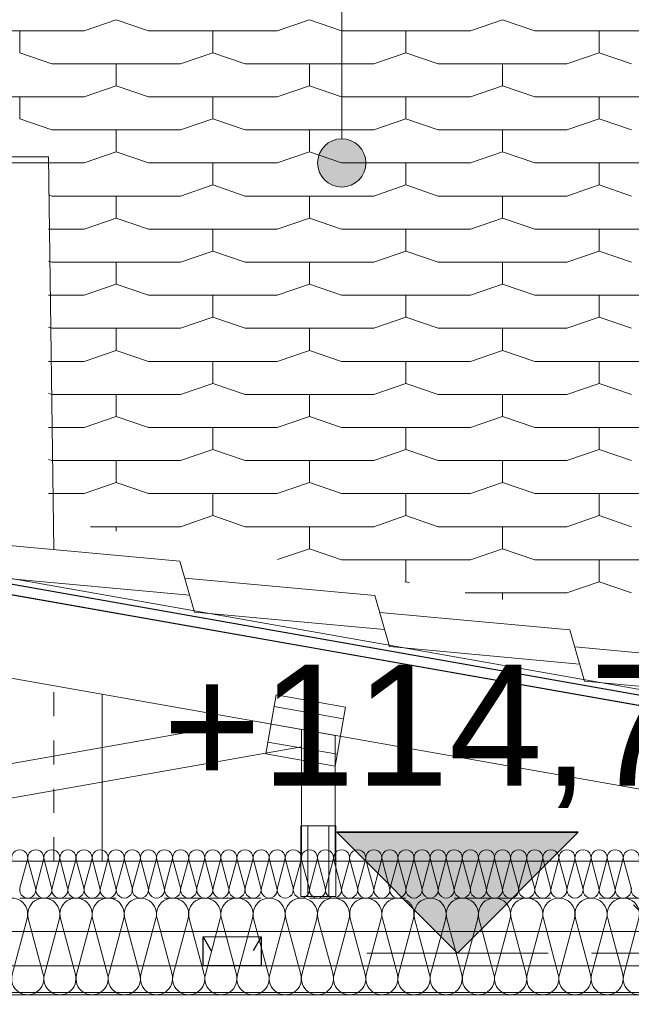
# Model space of a CAD drawing. Header units: centimetres. Extents: x -43488 to -10641, y 2063 to 22960.
# Tile 63 of 72: x -36087 to -35960, y 8683 to 8887. Entities that reach past the tile are written whole.
import ezdxf

# ---------------------------------------------------------------- set-up
doc = ezdxf.new("R2010")
doc.units = ezdxf.units.CM
doc.header["$MEASUREMENT"] = 0
doc.linetypes.add('!przerywana gęsta', pattern=[10, 5, -5])
doc.linetypes.add('Przerywana drobna', pattern=[30, 20, -10])
for name, color, linetype, lineweight, true_color in [('!kratownica_Nr_pióra__6', 7, 'Continuous', 18, 0x3fa3ff), ('!rzut przekrojów_Nr_pióra__6', 7, 'Continuous', 18, 0x3fa3ff), ('!rzut przekrojów_Nr_pióra__8', 7, 'Continuous', 13, 0x42bda7), ('@Dachy_Nr_pióra__8', 7, 'Continuous', 13, 0x42bda7), ('Dachy_Nr_pióra__6', 7, 'Continuous', 18, 0x3fa3ff), ('Meble i wyposażenie_Nr_pióra__94', 7, 'Continuous', 18, 0x9f9f9f), ('Wymiarowanie_Nr_pióra__3', 7, 'Continuous', 35, 0xff6500), ('Wymiarowanie_Nr_pióra__6', 7, 'Continuous', 18, 0x3fa3ff), ('Wymiarowanie_Nr_pióra__8', 7, 'Continuous', 13, 0x42bda7), ('Ściany zewnętrzne_Nr_pióra__4', 7, 'Continuous', 25, 0x31fd59), ('Ściany zewnętrzne_Nr_pióra__5', 7, 'Continuous', 20, 0xfc3c2c), ('Ściany zewnętrzne_Nr_pióra__6', 7, 'Continuous', 18, 0x3fa3ff)]:
    doc.layers.add(name, color=color, linetype=linetype, lineweight=lineweight, true_color=true_color)
doc.layers.add('Wymiarowanie', color=7, linetype='Continuous')
doc.layers.add('Ściany zewnętrzne_Nr_pióra__10', color=1, linetype='Continuous', lineweight=0)
doc.styles.add('STYL_AUTOMATYCZNY_1', font='txt')
doc.linetypes.add('izolacja 1_50', pattern='A,0,[1,Janisz._Ochraniew_DACH i KLIMA_V21.Shx,S=0.31746,R=0,X=0,Y=0],-40,0', length=40)
doc.dimstyles.new('STYL_AUTOMATYCZNY__1', dxfattribs={"dimtxt": 20, "dimasz": 19, "dimexe": 0.18, "dimexo": 0.0625, "dimgap": 0, "dimtad": 1, "dimdec": 0, "dimzin": 0, "dimdsep": 46, "dimtxsty": 'STYL_AUTOMATYCZNY_1', "dimblk": 'ARROWHEAD_6', "dimblk1": 'ARROWHEAD_6', "dimblk2": 'ARROWHEAD_6', "dimcen": 0.09, "dimse1": 1, "dimse2": 1, "dimclrd": 256, "dimclre": 256, "dimclrt": 256, "dimazin": 0, "dimtfac": 1, "dimtdec": 4, "dimtmove": 0, "dimatfit": 3, "dimfxl": 1, "dimtolj": 1, "dimtzin": 0, "dimarcsym": 0})

# ---------------------------------------------------------------- blocks, each defined once
blk = doc.blocks.new('*D18')
at = {"layer": 'Wymiarowanie_Nr_pióra__3', "color": 30, "linetype": 'Continuous', "lineweight": 35, "true_color": 0xff6500}
for p, q in [((-35939.56, 8683.98), (-35959.56, 8703.98)), ((-35959.56, 8628.36), (-35939.56, 8608.36))]:
    blk.add_line(p, q, dxfattribs=at)
at = {"layer": 'Wymiarowanie_Nr_pióra__6', "color": 161, "linetype": 'Continuous', "lineweight": 18, "true_color": 0x3fa3ff}
for p, q in [((-35949.56, 8693.98), (-35949.56, 8708.98)), ((-35930.81, 8693.98), (-35968.31, 8693.98)), ((-35949.56, 8618.36), (-35949.56, 8693.98)), ((-35930.81, 8618.36), (-35968.31, 8618.36))]:
    blk.add_line(p, q, dxfattribs=at)
at = {"layer": 'Wymiarowanie_Nr_pióra__3', "color": 30, "lineweight": 35, "true_color": 0xff6500, "insert": (-35953.56, 8640.99), "char_height": 20, "attachment_point": 7, "rotation": 90, "style": 'STYL_AUTOMATYCZNY_1'}
blk.add_mtext('\\A1;{\\pql;\\fArial|b0|i0|c238|p38;76}', dxfattribs=at)
blk = doc.blocks.new('ARROWHEAD_6')
at = {"color": 0, "linetype": 'Continuous', "lineweight": 0}
for p, q in [((-0.5, -0.5), (0.5, 0.5)), ((0, 0), (-1, 0))]:
    blk.add_line(p, q, dxfattribs=at)

msp = doc.modelspace()

# ---------------------------------------------------------------- hatches: boundary and pattern name
at = {"layer": '!rzut przekrojów_Nr_pióra__8', "linetype": 'Continuous', "lineweight": 13, "true_color": 0x42bda7}
msp.add_hatch(color=135, dxfattribs=at).paths.add_polyline_path([(-36025.01, 8857.45), (-36024.63, 8855.53), (-36023.54, 8853.91), (-36021.92, 8852.83), (-36020.01, 8852.45), (-36018.09, 8852.83), (-36016.47, 8853.91), (-36015.39, 8855.53), (-36015.01, 8857.45), (-36015.39, 8859.36), (-36016.47, 8860.98), (-36018.09, 8862.07), (-36020.01, 8862.45), (-36021.92, 8862.07), (-36023.54, 8860.98), (-36024.63, 8859.36)])
at = {"layer": 'Wymiarowanie_Nr_pióra__3', "linetype": 'Continuous', "lineweight": 35, "true_color": 0xff6500}
msp.add_hatch(color=30, dxfattribs=at).paths.add_polyline_path([(-35996.04, 8693.98), (-35971.04, 8718.98), (-36021.04, 8718.98)])

# ---------------------------------------------------------------- linework, layer by layer
at = {"layer": '!kratownica_Nr_pióra__6', "color": 161, "linetype": 'Continuous', "lineweight": 18, "true_color": 0x3fa3ff}
for p, q in [((-36033.57, 8747.41), (-36035.72, 8735.21)), ((-36019.2, 8744.88), (-36033.57, 8747.41)), ((-36019.63, 8742.44), (-36034, 8744.97)), ((-36021.35, 8732.67), (-36019.2, 8744.88)), ((-36035.29, 8737.65), (-36020.92, 8735.11)), ((-36035.72, 8735.21), (-36021.35, 8732.67)), ((-36021.25, 8720.28), (-36028.45, 8720.28)), ((-36028.45, 8720.28), (-36028.45, 8705.68)), ((-36027.01, 8720.28), (-36027.01, 8705.68)), ((-36022.69, 8705.68), (-36022.69, 8720.28)), ((-36021.25, 8705.68), (-36021.25, 8720.28)), ((-36028.45, 8705.68), (-36021.25, 8705.68))]:
    msp.add_line(p, q, dxfattribs=at)
for points in [[(-36451.23, 8832.06), (-36452.7, 8823.69), (-36454.18, 8815.31), (-35873.79, 8712.98), (-35824.84, 8712.98), (-35775.89, 8712.98)], [(-36028.35, 8736.68), (-36028.35, 8740.23), (-36038.42, 8742.01), (-36182.61, 8716.54), (-36182.61, 8712.98), (-36162.49, 8712.98)], [(-36021.35, 8739), (-36024.85, 8739.62), (-36028.35, 8740.23), (-36028.35, 8712.98), (-36024.85, 8712.98), (-36021.35, 8712.98)], [(-35761.71, 8698.48), (-35761.71, 8710.48), (-35775.89, 8712.98), (-36887.55, 8712.98), (-36887.55, 8705.73), (-36887.55, 8698.48)]]:
    msp.add_lwpolyline(points, close=True, dxfattribs=at)
at = {"layer": '!rzut przekrojów_Nr_pióra__6', "color": 161, "linetype": 'Continuous', "lineweight": 18, "true_color": 0x3fa3ff}
msp.add_line((-36020.01, 8934.32), (-36020.01, 8862.45), dxfattribs=at)
at = {"layer": '!rzut przekrojów_Nr_pióra__8', "color": 135, "linetype": 'Continuous', "lineweight": 13, "true_color": 0x42bda7}
msp.add_circle((-36020.01, 8857.45), 5, dxfattribs=at)
at = {"layer": '@Dachy_Nr_pióra__8', "color": 135, "linetype": 'Continuous', "lineweight": 13, "true_color": 0x42bda7}
msp.add_line((-36550.48, 8849.73), (-35761.19, 8710.39), dxfattribs=at)
at = {"layer": 'Dachy_Nr_pióra__6', "color": 161, "linetype": 'Continuous', "lineweight": 18, "true_color": 0x3fa3ff}
for p, q in [((-36073.38, 8884.81), (-36066.71, 8887.09)), ((-36066.71, 8887.09), (-36060.04, 8884.81)), ((-36033.38, 8884.81), (-36026.71, 8887.09)), ((-36026.71, 8887.09), (-36020.04, 8884.81)), ((-35993.38, 8884.81), (-35986.71, 8887.09)), ((-35986.71, 8887.09), (-35980.04, 8884.81)), ((-36100.04, 8884.81), (-36073.38, 8884.81)), ((-36086.71, 8880.25), (-36086.71, 8884.81)), ((-36060.04, 8884.81), (-36033.38, 8884.81)), ((-36046.71, 8880.25), (-36046.71, 8884.81)), ((-36020.04, 8884.81), (-35993.38, 8884.81)), ((-36006.71, 8880.25), (-36006.71, 8884.81)), ((-35980.04, 8884.81), (-35953.38, 8884.81)), ((-35966.71, 8880.25), (-35966.71, 8884.81)), ((-36086.71, 8880.25), (-36080.04, 8877.97)), ((-36053.38, 8877.97), (-36046.71, 8880.25)), ((-36046.71, 8880.25), (-36040.04, 8877.97)), ((-36013.38, 8877.97), (-36006.71, 8880.25)), ((-36006.71, 8880.25), (-36000.04, 8877.97)), ((-35973.38, 8877.97), (-35966.71, 8880.25)), ((-35966.71, 8880.25), (-35960.04, 8877.97)), ((-36080.04, 8877.97), (-36053.38, 8877.97)), ((-36066.71, 8873.41), (-36066.71, 8877.97)), ((-36040.04, 8877.97), (-36013.38, 8877.97)), ((-36026.71, 8873.41), (-36026.71, 8877.97)), ((-36000.04, 8877.97), (-35973.38, 8877.97)), ((-35986.71, 8873.41), (-35986.71, 8877.97)), ((-36073.38, 8871.13), (-36066.71, 8873.41)), ((-36066.71, 8873.41), (-36060.04, 8871.13)), ((-36033.38, 8871.13), (-36026.71, 8873.41)), ((-36026.71, 8873.41), (-36020.04, 8871.13)), ((-35993.38, 8871.13), (-35986.71, 8873.41)), ((-35986.71, 8873.41), (-35980.04, 8871.13)), ((-36100.04, 8871.13), (-36073.38, 8871.13)), ((-36086.71, 8866.57), (-36086.71, 8871.13)), ((-36060.04, 8871.13), (-36033.38, 8871.13)), ((-36046.71, 8866.57), (-36046.71, 8871.13)), ((-36020.04, 8871.13), (-35993.38, 8871.13)), ((-36006.71, 8866.57), (-36006.71, 8871.13)), ((-35980.04, 8871.13), (-35953.38, 8871.13)), ((-35966.71, 8866.57), (-35966.71, 8871.13)), ((-36086.71, 8866.57), (-36080.04, 8864.29)), ((-36053.38, 8864.29), (-36046.71, 8866.57)), ((-36046.71, 8866.57), (-36040.04, 8864.29)), ((-36013.38, 8864.29), (-36006.71, 8866.57)), ((-36006.71, 8866.57), (-36000.04, 8864.29)), ((-35973.38, 8864.29), (-35966.71, 8866.57)), ((-35966.71, 8866.57), (-35960.04, 8864.29)), ((-36080.04, 8864.29), (-36053.38, 8864.29)), ((-36066.71, 8859.73), (-36066.71, 8864.29)), ((-36040.04, 8864.29), (-36013.38, 8864.29)), ((-36026.71, 8859.73), (-36026.71, 8864.29)), ((-36000.04, 8864.29), (-35973.38, 8864.29)), ((-35986.71, 8859.73), (-35986.71, 8864.29)), ((-36073.38, 8857.45), (-36066.71, 8859.73)), ((-36066.71, 8859.73), (-36060.04, 8857.45)), ((-36033.38, 8857.45), (-36026.71, 8859.73)), ((-36026.71, 8859.73), (-36020.04, 8857.45)), ((-35993.38, 8857.45), (-35986.71, 8859.73)), ((-35986.71, 8859.73), (-35980.04, 8857.45)), ((-36100.04, 8857.45), (-36073.38, 8857.45)), ((-36060.04, 8857.45), (-36033.38, 8857.45)), ((-36046.71, 8852.89), (-36046.71, 8857.45)), ((-36020.04, 8857.45), (-35993.38, 8857.45)), ((-36006.71, 8852.89), (-36006.71, 8857.45)), ((-35980.04, 8857.45), (-35953.38, 8857.45)), ((-35966.71, 8852.89), (-35966.71, 8857.45)), ((-36053.38, 8850.61), (-36046.71, 8852.89)), ((-36046.71, 8852.89), (-36040.04, 8850.61)), ((-36013.38, 8850.61), (-36006.71, 8852.89)), ((-36006.71, 8852.89), (-36000.04, 8850.61)), ((-35973.38, 8850.61), (-35966.71, 8852.89)), ((-35966.71, 8852.89), (-35960.04, 8850.61)), ((-36080.71, 8850.83), (-36080.04, 8850.61)), ((-36080.04, 8850.61), (-36053.38, 8850.61)), ((-36066.71, 8846.05), (-36066.71, 8850.61)), ((-36040.04, 8850.61), (-36013.38, 8850.61)), ((-36026.71, 8846.05), (-36026.71, 8850.61)), ((-36000.04, 8850.61), (-35973.38, 8850.61)), ((-35986.71, 8846.05), (-35986.71, 8850.61)), ((-36073.38, 8843.77), (-36066.71, 8846.05)), ((-36066.71, 8846.05), (-36060.04, 8843.77)), ((-36033.38, 8843.77), (-36026.71, 8846.05)), ((-36026.71, 8846.05), (-36020.04, 8843.77)), ((-35993.38, 8843.77), (-35986.71, 8846.05)), ((-35986.71, 8846.05), (-35980.04, 8843.77)), ((-36080.71, 8843.77), (-36073.38, 8843.77)), ((-36060.04, 8843.77), (-36033.38, 8843.77)), ((-36046.71, 8839.21), (-36046.71, 8843.77)), ((-36020.04, 8843.77), (-35993.38, 8843.77)), ((-36006.71, 8839.21), (-36006.71, 8843.77)), ((-35980.04, 8843.77), (-35953.38, 8843.77)), ((-35966.71, 8839.21), (-35966.71, 8843.77)), ((-36053.38, 8836.93), (-36046.71, 8839.21)), ((-36046.71, 8839.21), (-36040.04, 8836.93)), ((-36013.38, 8836.93), (-36006.71, 8839.21)), ((-36006.71, 8839.21), (-36000.04, 8836.93)), ((-35973.38, 8836.93), (-35966.71, 8839.21)), ((-35966.71, 8839.21), (-35960.04, 8836.93)), ((-36080.71, 8837.15), (-36080.04, 8836.93)), ((-36080.04, 8836.93), (-36053.38, 8836.93)), ((-36066.71, 8832.37), (-36066.71, 8836.93)), ((-36040.04, 8836.93), (-36013.38, 8836.93)), ((-36026.71, 8832.37), (-36026.71, 8836.93)), ((-36000.04, 8836.93), (-35973.38, 8836.93)), ((-35986.71, 8832.37), (-35986.71, 8836.93)), ((-36073.38, 8830.09), (-36066.71, 8832.37)), ((-36066.71, 8832.37), (-36060.04, 8830.09)), ((-36033.38, 8830.09), (-36026.71, 8832.37)), ((-36026.71, 8832.37), (-36020.04, 8830.09)), ((-35993.38, 8830.09), (-35986.71, 8832.37)), ((-35986.71, 8832.37), (-35980.04, 8830.09)), ((-36080.71, 8830.09), (-36073.38, 8830.09)), ((-36060.04, 8830.09), (-36033.38, 8830.09)), ((-36046.71, 8825.53), (-36046.71, 8830.09)), ((-36020.04, 8830.09), (-35993.38, 8830.09)), ((-36006.71, 8825.53), (-36006.71, 8830.09)), ((-35980.04, 8830.09), (-35953.38, 8830.09)), ((-35966.71, 8825.53), (-35966.71, 8830.09)), ((-36053.38, 8823.25), (-36046.71, 8825.53)), ((-36046.71, 8825.53), (-36040.04, 8823.25)), ((-36013.38, 8823.25), (-36006.71, 8825.53)), ((-36006.71, 8825.53), (-36000.04, 8823.25)), ((-35973.38, 8823.25), (-35966.71, 8825.53)), ((-35966.71, 8825.53), (-35960.04, 8823.25)), ((-36080.71, 8823.47), (-36080.04, 8823.25)), ((-36080.04, 8823.25), (-36053.38, 8823.25)), ((-36066.71, 8818.68), (-36066.71, 8823.25)), ((-36040.04, 8823.25), (-36013.38, 8823.25)), ((-36026.71, 8818.68), (-36026.71, 8823.25)), ((-36000.04, 8823.25), (-35973.38, 8823.25)), ((-35986.71, 8818.68), (-35986.71, 8823.25)), ((-36073.38, 8816.4), (-36066.71, 8818.68)), ((-36066.71, 8818.68), (-36060.04, 8816.4)), ((-36033.38, 8816.4), (-36026.71, 8818.68)), ((-36026.71, 8818.68), (-36020.04, 8816.4)), ((-35993.38, 8816.4), (-35986.71, 8818.68)), ((-35986.71, 8818.68), (-35980.04, 8816.4)), ((-36080.71, 8816.4), (-36073.38, 8816.4)), ((-36060.04, 8816.4), (-36033.38, 8816.4)), ((-36046.71, 8811.84), (-36046.71, 8816.4)), ((-36020.04, 8816.4), (-35993.38, 8816.4)), ((-36006.71, 8811.84), (-36006.71, 8816.4)), ((-35980.04, 8816.4), (-35953.38, 8816.4)), ((-35966.71, 8811.84), (-35966.71, 8816.4)), ((-36053.38, 8809.56), (-36046.71, 8811.84)), ((-36046.71, 8811.84), (-36040.04, 8809.56)), ((-36013.38, 8809.56), (-36006.71, 8811.84)), ((-36006.71, 8811.84), (-36000.04, 8809.56)), ((-35973.38, 8809.56), (-35966.71, 8811.84)), ((-35966.71, 8811.84), (-35960.04, 8809.56)), ((-36080.71, 8809.79), (-36080.04, 8809.56)), ((-36080.04, 8809.56), (-36053.38, 8809.56)), ((-36066.71, 8805), (-36066.71, 8809.56)), ((-36040.04, 8809.56), (-36013.38, 8809.56)), ((-36026.71, 8805), (-36026.71, 8809.56)), ((-36000.04, 8809.56), (-35973.38, 8809.56)), ((-35986.71, 8805), (-35986.71, 8809.56)), ((-36073.38, 8802.72), (-36066.71, 8805)), ((-36066.71, 8805), (-36060.04, 8802.72)), ((-36033.38, 8802.72), (-36026.71, 8805)), ((-36026.71, 8805), (-36020.04, 8802.72)), ((-35993.38, 8802.72), (-35986.71, 8805)), ((-35986.71, 8805), (-35980.04, 8802.72)), ((-36080.71, 8802.72), (-36073.38, 8802.72)), ((-36060.04, 8802.72), (-36033.38, 8802.72)), ((-36046.71, 8798.16), (-36046.71, 8802.72)), ((-36020.04, 8802.72), (-35993.38, 8802.72)), ((-36006.71, 8798.16), (-36006.71, 8802.72)), ((-35980.04, 8802.72), (-35953.38, 8802.72)), ((-35966.71, 8798.16), (-35966.71, 8802.72)), ((-36053.38, 8795.88), (-36046.71, 8798.16)), ((-36046.71, 8798.16), (-36040.04, 8795.88)), ((-36013.38, 8795.88), (-36006.71, 8798.16)), ((-36006.71, 8798.16), (-36000.04, 8795.88)), ((-35973.38, 8795.88), (-35966.71, 8798.16)), ((-35966.71, 8798.16), (-35960.04, 8795.88)), ((-36080.71, 8796.11), (-36080.04, 8795.88)), ((-36080.04, 8795.88), (-36053.38, 8795.88)), ((-36066.71, 8791.32), (-36066.71, 8795.88)), ((-36040.04, 8795.88), (-36013.38, 8795.88)), ((-36026.71, 8791.32), (-36026.71, 8795.88)), ((-36000.04, 8795.88), (-35973.38, 8795.88)), ((-35986.71, 8791.32), (-35986.71, 8795.88)), ((-36073.38, 8789.04), (-36066.71, 8791.32)), ((-36066.71, 8791.32), (-36060.04, 8789.04)), ((-36033.38, 8789.04), (-36026.71, 8791.32)), ((-36026.71, 8791.32), (-36020.04, 8789.04)), ((-35993.38, 8789.04), (-35986.71, 8791.32)), ((-35986.71, 8791.32), (-35980.04, 8789.04)), ((-36080.71, 8789.04), (-36073.38, 8789.04)), ((-36060.04, 8789.04), (-36033.38, 8789.04)), ((-36046.71, 8784.48), (-36046.71, 8789.04)), ((-36020.04, 8789.04), (-35993.38, 8789.04)), ((-36006.71, 8784.48), (-36006.71, 8789.04)), ((-35980.04, 8789.04), (-35953.38, 8789.04)), ((-35966.71, 8784.48), (-35966.71, 8789.04)), ((-36053.38, 8782.2), (-36046.71, 8784.48)), ((-36046.71, 8784.48), (-36040.04, 8782.2)), ((-36013.38, 8782.2), (-36006.71, 8784.48)), ((-36006.71, 8784.48), (-36000.04, 8782.2)), ((-35973.38, 8782.2), (-35966.71, 8784.48)), ((-35966.71, 8784.48), (-35960.04, 8782.2)), ((-36072.06, 8782.2), (-36053.38, 8782.2)), ((-36066.71, 8781.26), (-36066.71, 8782.2)), ((-36040.04, 8782.2), (-36013.38, 8782.2)), ((-36026.71, 8777.64), (-36026.71, 8782.2)), ((-36000.04, 8782.2), (-35973.38, 8782.2)), ((-35986.71, 8777.64), (-35986.71, 8782.2)), ((-36033.34, 8775.38), (-36026.71, 8777.64)), ((-36026.71, 8777.64), (-36020.04, 8775.36)), ((-35993.38, 8775.36), (-35986.71, 8777.64)), ((-35986.71, 8777.64), (-35980.04, 8775.36)), ((-36020.04, 8775.36), (-35993.38, 8775.36)), ((-36006.71, 8770.8), (-36006.71, 8775.36)), ((-35980.04, 8775.36), (-35953.38, 8775.36)), ((-35966.71, 8770.8), (-35966.71, 8775.36)), ((-36006.95, 8770.72), (-36006.71, 8770.8)), ((-36006.71, 8770.8), (-36005.97, 8770.55)), ((-35973.38, 8768.52), (-35966.71, 8770.8)), ((-35966.71, 8770.8), (-35960.04, 8768.52)), ((-35994.47, 8768.52), (-35973.38, 8768.52)), ((-35986.71, 8767.15), (-35986.71, 8768.52))]:
    msp.add_line(p, q, dxfattribs=at)
at = {"layer": 'Meble i wyposażenie_Nr_pióra__94', "color": 253, "linetype": 'Continuous', "lineweight": 18, "true_color": 0x9f9f9f}
for p, q in [((-36085.1, 8713.26), (-36086.65, 8707.46)), ((-36084.99, 8713.26), (-36083.43, 8707.46)), ((-36081.77, 8713.26), (-36083.32, 8707.46)), ((-36081.65, 8713.26), (-36080.1, 8707.46)), ((-36078.43, 8713.26), (-36079.99, 8707.46)), ((-36078.32, 8713.26), (-36076.77, 8707.46)), ((-36075.1, 8713.26), (-36076.65, 8707.46)), ((-36074.99, 8713.26), (-36073.43, 8707.46)), ((-36071.77, 8713.26), (-36073.32, 8707.46)), ((-36071.65, 8713.26), (-36070.1, 8707.46)), ((-36068.43, 8713.26), (-36069.99, 8707.46)), ((-36068.32, 8713.26), (-36066.77, 8707.46)), ((-36065.1, 8713.26), (-36066.65, 8707.46)), ((-36064.99, 8713.26), (-36063.43, 8707.46)), ((-36061.77, 8713.26), (-36063.32, 8707.46)), ((-36061.65, 8713.26), (-36060.1, 8707.46)), ((-36058.43, 8713.26), (-36059.99, 8707.46)), ((-36058.32, 8713.26), (-36056.77, 8707.46)), ((-36055.1, 8713.26), (-36056.65, 8707.46)), ((-36054.99, 8713.26), (-36053.43, 8707.46)), ((-36051.77, 8713.26), (-36053.32, 8707.46)), ((-36051.65, 8713.26), (-36050.1, 8707.46)), ((-36048.43, 8713.26), (-36049.99, 8707.46)), ((-36048.32, 8713.26), (-36046.77, 8707.46)), ((-36045.1, 8713.26), (-36046.65, 8707.46)), ((-36044.99, 8713.26), (-36043.43, 8707.46)), ((-36041.77, 8713.26), (-36043.32, 8707.46)), ((-36041.65, 8713.26), (-36040.1, 8707.46)), ((-36038.43, 8713.26), (-36039.99, 8707.46)), ((-36038.32, 8713.26), (-36036.77, 8707.46)), ((-36035.1, 8713.26), (-36036.65, 8707.46)), ((-36034.99, 8713.26), (-36033.43, 8707.46)), ((-36031.77, 8713.26), (-36033.32, 8707.46)), ((-36031.65, 8713.26), (-36030.1, 8707.46)), ((-36028.43, 8713.26), (-36029.99, 8707.46)), ((-36028.32, 8713.26), (-36026.77, 8707.46)), ((-36025.1, 8713.26), (-36026.65, 8707.46)), ((-36024.99, 8713.26), (-36023.43, 8707.46)), ((-36021.77, 8713.26), (-36023.32, 8707.46)), ((-36021.65, 8713.26), (-36020.1, 8707.46)), ((-36018.43, 8713.26), (-36019.99, 8707.46)), ((-36018.32, 8713.26), (-36016.77, 8707.46)), ((-36015.1, 8713.26), (-36016.65, 8707.46)), ((-36014.99, 8713.26), (-36013.43, 8707.46)), ((-36011.77, 8713.26), (-36013.32, 8707.46)), ((-36011.65, 8713.26), (-36010.1, 8707.46)), ((-36008.43, 8713.26), (-36009.99, 8707.46)), ((-36008.32, 8713.26), (-36006.77, 8707.46)), ((-36005.1, 8713.26), (-36006.65, 8707.46)), ((-36004.99, 8713.26), (-36003.43, 8707.46)), ((-36001.77, 8713.26), (-36003.32, 8707.46)), ((-36001.65, 8713.26), (-36000.1, 8707.46)), ((-35998.43, 8713.26), (-35999.99, 8707.46)), ((-35998.32, 8713.26), (-35996.77, 8707.46)), ((-35995.1, 8713.26), (-35996.65, 8707.46)), ((-35994.99, 8713.26), (-35993.43, 8707.46)), ((-35991.77, 8713.26), (-35993.32, 8707.46)), ((-35991.65, 8713.26), (-35990.1, 8707.46)), ((-35988.43, 8713.26), (-35989.99, 8707.46)), ((-35988.32, 8713.26), (-35986.77, 8707.46)), ((-35985.1, 8713.26), (-35986.65, 8707.46)), ((-35984.99, 8713.26), (-35983.43, 8707.46)), ((-35981.77, 8713.26), (-35983.32, 8707.46)), ((-35981.65, 8713.26), (-35980.1, 8707.46)), ((-35978.43, 8713.26), (-35979.99, 8707.46)), ((-35978.32, 8713.26), (-35976.77, 8707.46)), ((-35975.1, 8713.26), (-35976.65, 8707.46)), ((-35974.99, 8713.26), (-35973.43, 8707.46)), ((-35971.77, 8713.26), (-35973.32, 8707.46)), ((-35971.65, 8713.26), (-35970.1, 8707.46)), ((-35968.43, 8713.26), (-35969.99, 8707.46)), ((-35968.32, 8713.26), (-35966.77, 8707.46)), ((-35965.1, 8713.26), (-35966.65, 8707.46)), ((-35964.99, 8713.26), (-35963.43, 8707.46)), ((-35961.77, 8713.26), (-35963.32, 8707.46)), ((-35961.65, 8713.26), (-35960.1, 8707.46)), ((-36085.16, 8701.16), (-36088.26, 8689.55)), ((-36084.93, 8701.16), (-36081.82, 8689.55)), ((-36078.49, 8701.16), (-36081.6, 8689.55)), ((-36078.26, 8701.16), (-36075.16, 8689.55)), ((-36071.82, 8701.16), (-36074.93, 8689.55)), ((-36071.6, 8701.16), (-36068.49, 8689.55)), ((-36065.16, 8701.16), (-36068.26, 8689.55)), ((-36064.93, 8701.16), (-36061.82, 8689.55)), ((-36058.49, 8701.16), (-36061.6, 8689.55)), ((-36058.26, 8701.16), (-36055.16, 8689.55)), ((-36051.82, 8701.16), (-36054.93, 8689.55)), ((-36051.6, 8701.16), (-36048.49, 8689.55)), ((-36045.16, 8701.16), (-36048.26, 8689.55)), ((-36044.93, 8701.16), (-36041.82, 8689.55)), ((-36038.49, 8701.16), (-36041.6, 8689.55)), ((-36038.26, 8701.16), (-36035.16, 8689.55)), ((-36031.82, 8701.16), (-36034.93, 8689.55)), ((-36031.6, 8701.16), (-36028.49, 8689.55)), ((-36025.16, 8701.16), (-36028.26, 8689.55)), ((-36024.93, 8701.16), (-36021.82, 8689.55)), ((-36018.49, 8701.16), (-36021.6, 8689.55)), ((-36018.26, 8701.16), (-36015.16, 8689.55)), ((-36011.82, 8701.16), (-36014.93, 8689.55)), ((-36011.6, 8701.16), (-36008.49, 8689.55)), ((-36005.16, 8701.16), (-36008.26, 8689.55)), ((-36004.93, 8701.16), (-36001.82, 8689.55)), ((-35998.49, 8701.16), (-36001.6, 8689.55)), ((-35998.26, 8701.16), (-35995.16, 8689.55)), ((-35991.82, 8701.16), (-35994.93, 8689.55)), ((-35991.6, 8701.16), (-35988.49, 8689.55)), ((-35985.16, 8701.16), (-35988.26, 8689.55)), ((-35984.93, 8701.16), (-35981.82, 8689.55)), ((-35978.49, 8701.16), (-35981.6, 8689.55)), ((-35978.26, 8701.16), (-35975.16, 8689.55)), ((-35971.82, 8701.16), (-35974.93, 8689.55)), ((-35971.6, 8701.16), (-35968.49, 8689.55)), ((-35965.16, 8701.16), (-35968.26, 8689.55)), ((-35964.93, 8701.16), (-35961.82, 8689.55)), ((-35958.49, 8701.16), (-35961.6, 8689.55))]:
    msp.add_line(p, q, dxfattribs=at)
for centre, radius, start, end in [((-36086.71, 8713.69), 1.67, 345.0191, 194.9809), ((-36083.38, 8713.69), 1.67, 345.0191, 194.9809), ((-36080.04, 8713.69), 1.67, 345.0191, 194.9809), ((-36076.71, 8713.69), 1.67, 345.0191, 194.9809), ((-36073.38, 8713.69), 1.67, 345.0191, 194.9809), ((-36070.04, 8713.69), 1.67, 345.0191, 194.9809), ((-36066.71, 8713.69), 1.67, 345.0191, 194.9809), ((-36063.38, 8713.69), 1.67, 345.0191, 194.9809), ((-36060.04, 8713.69), 1.67, 345.0191, 194.9809), ((-36056.71, 8713.69), 1.67, 345.0191, 194.9809), ((-36053.38, 8713.69), 1.67, 345.0191, 194.9809), ((-36050.04, 8713.69), 1.67, 345.0191, 194.9809), ((-36046.71, 8713.69), 1.67, 345.0191, 194.9809), ((-36043.38, 8713.69), 1.67, 345.0191, 194.9809), ((-36040.04, 8713.69), 1.67, 345.0191, 194.9809), ((-36036.71, 8713.69), 1.67, 345.0191, 194.9809), ((-36033.38, 8713.69), 1.67, 345.0191, 194.9809), ((-36030.04, 8713.69), 1.67, 345.0191, 194.9809), ((-36026.71, 8713.69), 1.67, 345.0191, 194.9809), ((-36023.38, 8713.69), 1.67, 345.0191, 194.9809), ((-36020.04, 8713.69), 1.67, 345.0191, 194.9809), ((-36016.71, 8713.69), 1.67, 345.0191, 194.9809), ((-36013.38, 8713.69), 1.67, 345.0191, 194.9809), ((-36010.04, 8713.69), 1.67, 345.0191, 194.9809), ((-36006.71, 8713.69), 1.67, 345.0191, 194.9809), ((-36003.38, 8713.69), 1.67, 345.0191, 194.9809), ((-36000.04, 8713.69), 1.67, 345.0191, 194.9809), ((-35996.71, 8713.69), 1.67, 345.0191, 194.9809), ((-35993.38, 8713.69), 1.67, 345.0191, 194.9809), ((-35990.04, 8713.69), 1.67, 345.0191, 194.9809), ((-35986.71, 8713.69), 1.67, 345.0191, 194.9809), ((-35983.38, 8713.69), 1.67, 345.0191, 194.9809), ((-35980.04, 8713.69), 1.67, 345.0191, 194.9809), ((-35976.71, 8713.69), 1.67, 345.0191, 194.9809), ((-35973.38, 8713.69), 1.67, 345.0191, 194.9809), ((-35970.04, 8713.69), 1.67, 345.0191, 194.9809), ((-35966.71, 8713.69), 1.67, 345.0191, 194.9809), ((-35963.38, 8713.69), 1.67, 345.0191, 194.9809), ((-35960.04, 8713.69), 1.67, 345.0191, 194.9809), ((-36085.04, 8707.03), 1.67, 165.0191, 14.9809), ((-36081.71, 8707.03), 1.67, 165.0191, 14.9809), ((-36078.38, 8707.03), 1.67, 165.0191, 14.9809), ((-36075.04, 8707.03), 1.67, 165.0191, 14.9809), ((-36071.71, 8707.03), 1.67, 165.0191, 14.9809), ((-36068.38, 8707.03), 1.67, 165.0191, 14.9809), ((-36065.04, 8707.03), 1.67, 165.0191, 14.9809), ((-36061.71, 8707.03), 1.67, 165.0191, 14.9809), ((-36058.38, 8707.03), 1.67, 165.0191, 14.9809), ((-36055.04, 8707.03), 1.67, 165.0191, 14.9809), ((-36051.71, 8707.03), 1.67, 165.0191, 14.9809), ((-36048.38, 8707.03), 1.67, 165.0191, 14.9809), ((-36045.04, 8707.03), 1.67, 165.0191, 14.9809), ((-36041.71, 8707.03), 1.67, 165.0191, 14.9809), ((-36038.38, 8707.03), 1.67, 165.0191, 14.9809), ((-36035.04, 8707.03), 1.67, 165.0191, 14.9809), ((-36031.71, 8707.03), 1.67, 165.0191, 14.9809), ((-36028.38, 8707.03), 1.67, 165.0191, 14.9809), ((-36025.04, 8707.03), 1.67, 165.0191, 14.9809), ((-36021.71, 8707.03), 1.67, 165.0191, 14.9809), ((-36018.38, 8707.03), 1.67, 165.0191, 14.9809), ((-36015.04, 8707.03), 1.67, 165.0191, 14.9809), ((-36011.71, 8707.03), 1.67, 165.0191, 14.9809), ((-36008.38, 8707.03), 1.67, 165.0191, 14.9809), ((-36005.04, 8707.03), 1.67, 165.0191, 14.9809), ((-36001.71, 8707.03), 1.67, 165.0191, 14.9809), ((-35998.38, 8707.03), 1.67, 165.0191, 14.9809), ((-35995.04, 8707.03), 1.67, 165.0191, 14.9809), ((-35991.71, 8707.03), 1.67, 165.0191, 14.9809), ((-35988.38, 8707.03), 1.67, 165.0191, 14.9809), ((-35985.04, 8707.03), 1.67, 165.0191, 14.9809), ((-35981.71, 8707.03), 1.67, 165.0191, 14.9809), ((-35978.38, 8707.03), 1.67, 165.0191, 14.9809), ((-35975.04, 8707.03), 1.67, 165.0191, 14.9809), ((-35971.71, 8707.03), 1.67, 165.0191, 14.9809), ((-35968.38, 8707.03), 1.67, 165.0191, 14.9809), ((-35965.04, 8707.03), 1.67, 165.0191, 14.9809), ((-35961.71, 8707.03), 1.67, 165.0191, 14.9809), ((-35958.38, 8707.03), 1.67, 165.0191, 14.9809), ((-36088.38, 8702.03), 3.33, 345.0191, 194.9809), ((-36081.71, 8702.03), 3.33, 345.0191, 194.9809), ((-36075.04, 8702.03), 3.33, 345.0191, 194.9809), ((-36068.38, 8702.03), 3.33, 345.0191, 194.9809), ((-36061.71, 8702.03), 3.33, 345.0191, 194.9809), ((-36055.04, 8702.03), 3.33, 345.0191, 194.9809), ((-36048.38, 8702.03), 3.33, 345.0191, 194.9809), ((-36041.71, 8702.03), 3.33, 345.0191, 194.9809), ((-36035.04, 8702.03), 3.33, 345.0191, 194.9809), ((-36028.38, 8702.03), 3.33, 345.0191, 194.9809), ((-36021.71, 8702.03), 3.33, 345.0191, 194.9809), ((-36015.04, 8702.03), 3.33, 345.0191, 194.9809), ((-36008.38, 8702.03), 3.33, 345.0191, 194.9809), ((-36001.71, 8702.03), 3.33, 345.0191, 194.9809), ((-35995.04, 8702.03), 3.33, 345.0191, 194.9809), ((-35988.38, 8702.03), 3.33, 345.0191, 194.9809), ((-35981.71, 8702.03), 3.33, 345.0191, 194.9809), ((-35975.04, 8702.03), 3.33, 345.0191, 194.9809), ((-35968.38, 8702.03), 3.33, 345.0191, 194.9809), ((-35961.71, 8702.03), 3.33, 345.0191, 194.9809), ((-36085.04, 8688.69), 3.33, 165.0191, 14.9809), ((-36078.38, 8688.69), 3.33, 165.0191, 14.9809), ((-36071.71, 8688.69), 3.33, 165.0191, 14.9809), ((-36065.04, 8688.69), 3.33, 165.0191, 14.9809), ((-36058.38, 8688.69), 3.33, 165.0191, 14.9809), ((-36051.71, 8688.69), 3.33, 165.0191, 14.9809), ((-36045.04, 8688.69), 3.33, 165.0191, 14.9809), ((-36038.38, 8688.69), 3.33, 165.0191, 14.9809), ((-36031.71, 8688.69), 3.33, 165.0191, 14.9809), ((-36025.04, 8688.69), 3.33, 165.0191, 14.9809), ((-36018.38, 8688.69), 3.33, 165.0191, 14.9809), ((-36011.71, 8688.69), 3.33, 165.0191, 14.9809), ((-36005.04, 8688.69), 3.33, 165.0191, 14.9809), ((-35998.38, 8688.69), 3.33, 165.0191, 14.9809), ((-35991.71, 8688.69), 3.33, 165.0191, 14.9809), ((-35985.04, 8688.69), 3.33, 165.0191, 14.9809), ((-35978.38, 8688.69), 3.33, 165.0191, 14.9809), ((-35971.71, 8688.69), 3.33, 165.0191, 14.9809), ((-35965.04, 8688.69), 3.33, 165.0191, 14.9809), ((-35958.38, 8688.69), 3.33, 165.0191, 14.9809)]:
    msp.add_arc(centre, radius, start, end, dxfattribs=at)
at = {"layer": 'Wymiarowanie_Nr_pióra__3', "color": 30, "linetype": 'Continuous', "lineweight": 35, "true_color": 0xff6500}
for p, q in [((-35996.04, 8693.98), (-36021.04, 8718.98)), ((-36021.04, 8718.98), (-35971.04, 8718.98)), ((-35971.04, 8718.98), (-35996.04, 8693.98))]:
    msp.add_line(p, q, dxfattribs=at)
at = {"layer": 'Wymiarowanie_Nr_pióra__6', "color": 161, "linetype": 'Continuous', "lineweight": 18, "true_color": 0x3fa3ff}
for q in [(-36014.79, 8693.98), (-35977.29, 8693.98)]:
    msp.add_line((-35996.04, 8693.98), q, dxfattribs=at)
at = {"layer": 'Ściany zewnętrzne_Nr_pióra__10', "color": 1, "linetype": 'izolacja 1_50', "lineweight": 0}
for p, q in [((-35760.54, 8713.66), (-36668.29, 8873.71)), ((-35901.71, 8685.86), (-36349.28, 8685.86))]:
    msp.add_line(p, q, dxfattribs=at)
at = {"layer": 'Ściany zewnętrzne_Nr_pióra__4', "color": 100, "linetype": 'Continuous', "lineweight": 25, "true_color": 0x31fd59}
for p, q in [((-36668.83, 8872.66), (-35760.81, 8712.56)), ((-35761.19, 8710.39), (-36669.21, 8870.49)), ((-36048.71, 8691.36), (-36048.71, 8697.36)), ((-36048.71, 8697.36), (-36047.07, 8694.44)), ((-36036.71, 8697.36), (-36038.35, 8694.44)), ((-36036.71, 8697.36), (-36036.71, 8691.36)), ((-36036.71, 8691.36), (-36048.71, 8691.36))]:
    msp.add_line(p, q, dxfattribs=at)
at = {"layer": 'Ściany zewnętrzne_Nr_pióra__5', "color": 20, "linetype": 'Continuous', "lineweight": 20, "true_color": 0xfc3c2c}
for p, q in [((-36092.9, 8778.69), (-36053.53, 8775.09)), ((-36050.51, 8764.51), (-36053.53, 8775.09)), ((-36090.89, 8771.64), (-36051.52, 8768.04)), ((-36052.52, 8771.56), (-36013.15, 8767.96)), ((-36010.14, 8757.38), (-36013.15, 8767.96)), ((-36050.51, 8764.51), (-36011.14, 8760.91)), ((-36012.15, 8764.43), (-35972.78, 8760.83)), ((-35969.76, 8750.25), (-35972.78, 8760.83)), ((-36010.14, 8757.38), (-35970.77, 8753.78)), ((-35971.77, 8757.31), (-35932.4, 8753.7)), ((-35969.76, 8750.25), (-35930.39, 8746.65))]:
    msp.add_line(p, q, dxfattribs=at)
at = {"layer": 'Ściany zewnętrzne_Nr_pióra__6', "color": 161, "linetype": 'Continuous', "lineweight": 18, "true_color": 0x3fa3ff}
for p, q in [((-36199.71, 8858.71), (-36080.71, 8858.71)), ((-36080.71, 8858.71), (-36079.61, 8777.47)), ((-36069.61, 8712.98), (-36069.61, 8747.51)), ((-36036.71, 8697.36), (-36048.71, 8697.36)), ((-35901.71, 8691.36), (-36351.71, 8691.36)), ((-35901.71, 8685.36), (-36349.28, 8685.36))]:
    msp.add_line(p, q, dxfattribs=at)
at = {"layer": 'Ściany zewnętrzne_Nr_pióra__6', "color": 161, "linetype": '!przerywana gęsta', "lineweight": 18, "true_color": 0x3fa3ff}
msp.add_line((-36079.61, 8712.98), (-36079.61, 8749.27), dxfattribs=at)
at = {"layer": 'Ściany zewnętrzne_Nr_pióra__6', "color": 161, "linetype": 'Przerywana drobna', "lineweight": 18, "true_color": 0x3fa3ff}
msp.add_line((-35916.71, 8705.36), (-36336.71, 8705.36), dxfattribs=at)

# ---------------------------------------------------------------- texts
at = {"layer": 'Wymiarowanie_Nr_pióra__8', "color": 135, "lineweight": 13, "true_color": 0x42bda7, "insert": (-36057.07, 8723.98), "char_height": 25, "attachment_point": 7, "style": 'STYL_AUTOMATYCZNY_1'}
msp.add_mtext('\\A1;{\\pql;\\fArial|b0|i0|c238|p38;+114,74}', dxfattribs=at)

# ---------------------------------------------------------------- dimensions: what is measured, and where the dimension line sits
at = {"layer": 'Wymiarowanie', "color": 161, "linetype": 'Continuous', "lineweight": 18, "true_color": 0x3fa3ff}
dim = msp.add_linear_dim(base=(-35949.56, 8693.98), p1=(-35901.71, 8618.36), p2=(-35901.71, 8693.98), angle=90, dimstyle='STYL_AUTOMATYCZNY__1', dxfattribs=at)
dim.commit()
dim.dimension.update_dxf_attribs({"geometry": '*D18', "text_midpoint": (-35963.56, 8656.24), "dimtype": 160, "text_rotation": 90})

doc.saveas('drawing.dxf')
